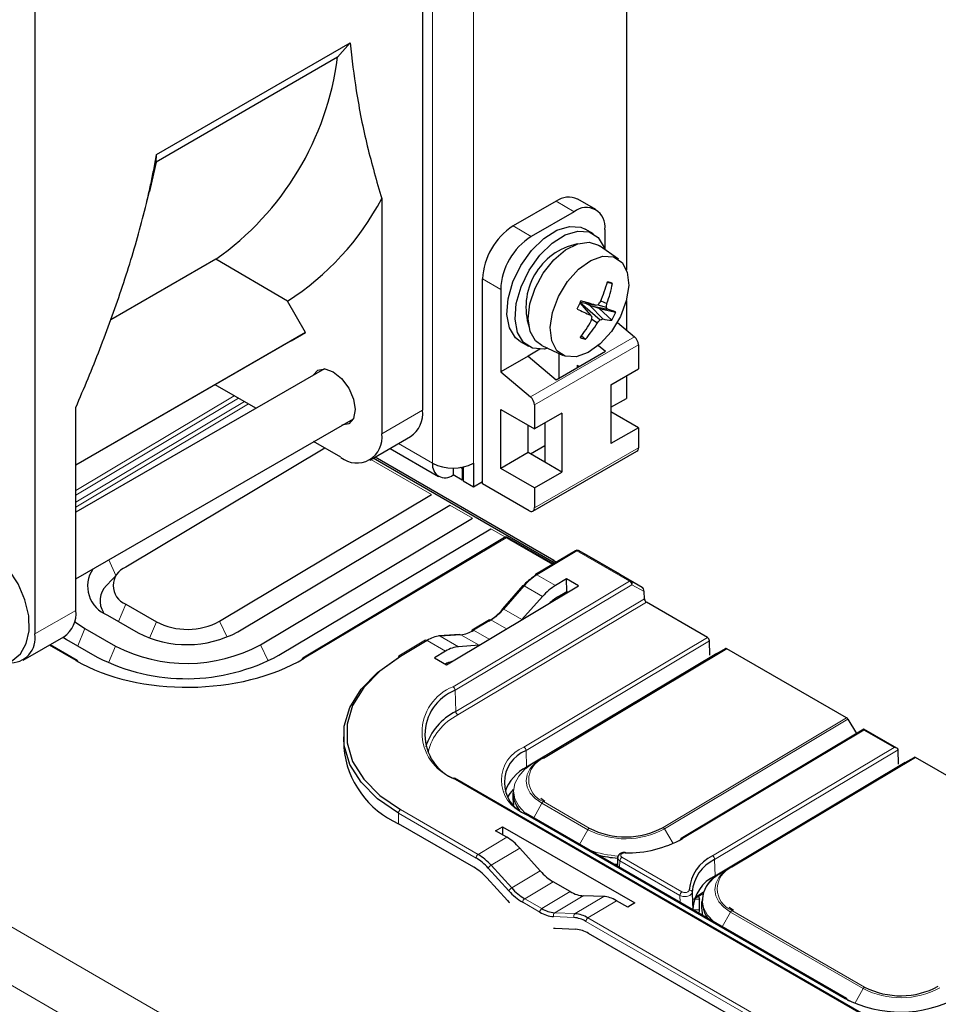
# Paper-space layout 'Blatt4' of a CAD drawing. Header units: millimetres. Extents: x 5 to 418, y 2 to 292.
# Tile 49 of 70: x 121 to 137, y 184 to 201. Entities that reach past the tile are written whole.
import ezdxf

# ---------------------------------------------------------------- set-up
doc = ezdxf.new("R2010")
doc.units = ezdxf.units.MM

psp = doc.layouts.new('Blatt4')

# ---------------------------------------------------------------- linework, layer by layer
at = {"color": 7, "linetype": 'Continuous', "lineweight": 18}
for p, q in [((128.598, 193.378), (128.598, 212.158)), ((129.305, 212.158), (129.305, 193.378)), ((87.581, 204.8), (130.346, 180.112)), ((129.912, 179.351), (87.147, 204.039)), ((131.052, 197.739), (130.738, 197.92)), ((130.308, 197.309), (129.993, 197.491)), ((129.778, 196.39), (129.463, 196.572)), ((132.098, 195.569), (130.293, 194.527)), ((132.166, 195.43), (130.361, 194.388)), ((122.411, 192.905), (125.159, 194.547)), ((125.229, 194.506), (122.411, 192.823)), ((122.411, 192.7), (125.333, 194.446)), ((125.403, 194.406), (122.411, 192.618)), ((127.714, 193.888), (128.421, 194.297)), ((128.598, 193.378), (128.007, 193.719)), ((132.166, 193.646), (130.361, 192.604)), ((128.579, 192.835), (127.528, 193.443)), ((129.287, 192.427), (128.898, 192.652)), ((129.861, 192.095), (129.605, 192.243)), ((129.87, 192.087), (126.37, 189.996)), ((130.675, 191.622), (129.87, 192.087)), ((131.1, 191.858), (130.405, 191.443)), ((132.013, 191.331), (131.1, 191.858)), ((131.125, 191.861), (132.038, 191.334)), ((131.312, 191.76), (131.125, 191.861)), ((123.106, 191.432), (122.985, 191.704)), ((130.666, 191.673), (130.701, 191.693)), ((130.727, 191.258), (130.405, 191.443)), ((128.952, 189.502), (132.013, 191.331)), ((132.049, 191.271), (128.988, 189.442)), ((130.182, 191.252), (129.83, 190.85)), ((130.503, 191.067), (130.182, 191.252)), ((132.038, 191.334), (132.229, 191.231)), ((132.265, 191.154), (132.049, 191.271)), ((123.277, 190.934), (123.151, 190.633)), ((128.999, 189.073), (132.269, 191.027)), ((132.305, 190.967), (129.035, 189.013)), ((121.703, 190.419), (122.411, 190.827)), ((130.147, 190.667), (129.83, 190.85)), ((123.808, 190.628), (123.689, 190.345)), ((124.904, 190.639), (125.034, 190.363)), ((129.606, 190.66), (129.309, 190.482)), ((129.876, 190.504), (129.606, 190.66)), ((122.57, 190.512), (122.444, 190.211)), ((129.084, 190.405), (128.726, 190.382)), ((129.047, 190.197), (128.726, 190.382)), ((129.402, 190.221), (129.084, 190.405)), ((129.579, 190.326), (129.309, 190.482)), ((130.181, 188.456), (133.362, 190.357)), ((122.41, 189.956), (121.949, 190.222)), ((123.101, 190.206), (122.979, 189.915)), ((125.611, 190.231), (125.745, 189.949)), ((128.501, 190.305), (128.039, 190.029)), ((128.822, 190.12), (128.501, 190.305)), ((133.398, 190.296), (130.217, 188.396)), ((130.493, 188.264), (133.674, 190.165)), ((133.699, 190.162), (130.518, 188.261)), ((132.689, 189.581), (132.691, 189.58)), ((128.999, 189.073), (128.988, 189.442)), ((131.452, 188.842), (131.453, 188.841)), ((132.592, 187.064), (135.774, 188.964)), ((135.799, 188.938), (132.617, 187.037)), ((136.075, 188.749), (132.929, 186.869)), ((136.597, 188.448), (136.075, 188.749)), ((130.225, 188.109), (130.217, 188.396)), ((133.451, 186.568), (136.597, 188.448)), ((136.668, 188.408), (133.487, 186.508)), ((130.341, 188.176), (130.493, 188.264)), ((133.763, 186.376), (136.945, 188.277)), ((136.97, 188.274), (133.788, 186.373)), ((130.225, 188.082), (130.225, 188.109)), ((142.387, 180.161), (128.952, 187.917)), ((135.959, 187.693), (135.961, 187.692)), ((130.35, 187.229), (130.493, 187.483)), ((131.289, 187.024), (130.493, 187.483)), ((130.518, 187.51), (131.313, 187.051)), ((128.008, 187.128), (128.005, 187.31)), ((129.35, 186.533), (128.005, 187.31)), ((128.039, 187.372), (129.385, 186.595)), ((135.749, 184.094), (130.181, 187.309)), ((131.145, 186.77), (131.289, 187.024)), ((132.766, 186.785), (132.617, 187.037)), ((129.883, 186.892), (129.385, 186.595)), ((130.108, 186.706), (129.61, 186.408)), ((131.845, 186.485), (131.84, 186.368)), ((132.884, 185.885), (131.845, 186.485)), ((131.879, 186.546), (132.919, 185.946)), ((133.496, 186.221), (133.487, 186.508)), ((129.919, 185.964), (129.56, 186.359)), ((129.61, 186.408), (129.969, 186.013)), ((130.463, 186.309), (129.969, 186.013)), ((133.612, 186.288), (133.763, 186.376)), ((130.687, 186.122), (130.194, 185.827)), ((130.985, 185.95), (130.491, 185.656)), ((133.145, 185.851), (133.291, 185.938)), ((130.456, 185.594), (130.159, 185.766)), ((130.194, 185.827), (130.491, 185.656)), ((131.209, 185.878), (130.714, 185.583)), ((131.564, 185.865), (131.067, 185.568)), ((131.788, 185.793), (131.29, 185.495)), ((132.888, 185.763), (132.884, 185.885)), ((130.714, 185.583), (131.067, 185.568)), ((133.62, 185.341), (133.763, 185.595)), ((136.062, 184.269), (133.763, 185.595)), ((133.788, 185.622), (136.086, 184.295)), ((131.047, 185.501), (130.694, 185.517)), ((138.189, 181.431), (131.255, 185.433)), ((131.29, 185.495), (138.224, 181.492)), ((135.917, 184.012), (136.062, 184.269))]:
    psp.add_line(p, q, dxfattribs=at)
at = {"color": 7, "linetype": 'Continuous', "lineweight": 25}
for p, q in [((128.421, 211.444), (128.421, 194.297)), ((131.957, 209.67), (131.957, 196.732)), ((121.703, 207.566), (121.703, 190.419)), ((123.809, 198.728), (127.165, 200.665)), ((126.949, 200.417), (127.165, 200.665)), ((126.949, 200.417), (123.802, 198.6)), ((123.802, 198.6), (123.809, 198.728)), ((123.802, 198.6), (123.691, 198.09)), ((123.578, 197.65), (123.691, 198.09)), ((127.714, 197.966), (127.714, 193.888)), ((130.738, 197.92), (129.993, 197.491)), ((131.427, 197.776), (131.113, 197.957)), ((131.052, 197.739), (130.308, 197.309)), ((131.384, 197.355), (131.243, 197.437)), ((131.583, 197.432), (131.583, 197.087)), ((131.823, 196.913), (131.489, 197.149)), ((124.837, 196.914), (123.017, 195.864)), ((126.081, 196.189), (124.837, 196.914)), ((129.463, 193.02), (129.463, 196.572)), ((131.626, 196.516), (131.717, 196.495)), ((129.778, 196.39), (129.778, 194.962)), ((126.395, 195.645), (126.081, 196.189)), ((131.152, 196.156), (131.337, 195.946)), ((131.156, 196.163), (131.501, 195.866)), ((131.159, 196.171), (131.421, 196.118)), ((131.324, 196.115), (131.242, 196.154)), ((131.516, 196.196), (131.618, 196.149)), ((131.957, 196.197), (131.957, 195.688)), ((131.324, 196.115), (131.629, 196.051)), ((131.324, 196.115), (131.546, 195.879)), ((131.487, 196.062), (131.324, 196.115)), ((131.46, 196.126), (131.607, 196.084)), ((131.487, 196.062), (131.773, 195.998)), ((131.487, 196.062), (131.705, 195.857)), ((131.355, 195.874), (131.456, 195.814)), ((131.8, 195.82), (132.098, 195.569)), ((126.395, 195.645), (122.411, 193.345)), ((126.145, 195.501), (126.395, 195.645)), ((126.145, 195.501), (122.411, 193.345)), ((130.118, 195.488), (130.259, 195.406)), ((131.181, 195.587), (131.246, 195.527)), ((130.457, 195.354), (130.253, 195.236)), ((130.49, 195.419), (130.862, 195.248)), ((130.739, 194.826), (131.593, 195.319)), ((131.473, 195.42), (131.593, 195.319)), ((132.166, 195.43), (132.166, 195.013)), ((130.253, 195.236), (129.778, 194.962)), ((130.253, 195.236), (130.739, 194.826)), ((130.792, 194.856), (130.792, 195.28)), ((126.723, 195.016), (122.411, 192.527)), ((129.778, 194.962), (130.293, 194.527)), ((131.107, 195.076), (131.14, 195.057)), ((131.107, 195.038), (131.107, 195.076)), ((131.69, 194.739), (132.166, 195.013)), ((131.957, 194.893), (131.957, 194.5)), ((125.534, 194.33), (124.825, 194.739)), ((131.69, 194.739), (131.69, 193.718)), ((131.69, 194.347), (131.957, 194.5)), ((122.411, 190.827), (122.411, 194.342)), ((129.778, 193.288), (129.778, 194.308)), ((129.778, 194.308), (130.361, 193.972)), ((130.361, 194.388), (130.361, 193.972)), ((122.411, 191.372), (127.223, 194.15)), ((130.837, 194.246), (130.361, 193.972)), ((130.837, 194.246), (130.837, 193.225)), ((132.166, 193.993), (131.69, 194.267)), ((130.253, 193.562), (130.253, 194.034)), ((130.545, 194.078), (130.545, 193.394)), ((132.166, 193.993), (131.69, 193.718)), ((132.166, 193.993), (132.166, 193.646)), ((127.507, 193.43), (128.214, 193.839)), ((126.729, 193.64), (123.277, 191.578)), ((127.007, 193.48), (126.534, 193.753)), ((127.86, 193.635), (128.701, 193.149)), ((130.292, 193.54), (130.545, 193.686)), ((130.666, 191.673), (127.564, 193.464)), ((130.701, 191.693), (127.6, 193.484)), ((130.253, 193.562), (129.778, 193.288)), ((130.545, 193.394), (130.253, 193.562)), ((130.335, 192.547), (132.14, 193.589)), ((128.951, 193.293), (128.951, 193.174)), ((129.11, 193.286), (129.081, 193.303)), ((129.128, 193.296), (129.11, 193.286)), ((129.11, 193.286), (129.11, 193.082)), ((129.128, 193.312), (129.128, 193.072)), ((129.305, 193.378), (129.305, 192.97)), ((130.361, 192.951), (129.778, 193.288)), ((130.837, 193.225), (130.545, 193.394)), ((129.11, 193.082), (128.951, 193.174)), ((129.128, 193.092), (129.11, 193.082)), ((130.361, 192.951), (130.837, 193.225)), ((129.128, 193.072), (129.305, 192.97)), ((129.305, 192.97), (129.463, 193.061)), ((130.273, 192.553), (129.463, 193.02)), ((130.361, 192.951), (130.361, 192.604)), ((124.904, 190.639), (128.579, 192.835)), ((125.222, 190.456), (128.898, 192.652)), ((125.611, 190.231), (129.287, 192.427)), ((125.929, 190.047), (129.605, 192.243)), ((129.845, 192.089), (126.345, 189.998)), ((130.69, 191.631), (129.896, 192.09)), ((131.075, 191.861), (130.38, 191.446)), ((131.312, 191.761), (131.124, 191.862)), ((131.125, 191.861), (131.124, 191.862)), ((131.843, 191.454), (131.312, 191.76)), ((130.711, 191.643), (130.666, 191.673)), ((130.701, 191.693), (130.746, 191.664)), ((123.137, 191.464), (122.941, 191.259)), ((130.92, 191.373), (130.727, 191.258)), ((131.129, 191.252), (130.92, 191.373)), ((130.924, 191.154), (130.92, 191.373)), ((131.843, 191.454), (132.229, 191.231)), ((128.838, 189.884), (131.129, 191.252)), ((130.16, 191.258), (129.808, 190.856)), ((130.503, 191.067), (130.147, 190.667)), ((130.77, 191.063), (130.924, 191.154)), ((130.924, 191.154), (130.945, 191.142)), ((132.269, 191.027), (132.265, 191.154)), ((123.277, 190.934), (123.808, 190.628)), ((133.362, 190.357), (132.305, 190.967)), ((122.959, 190.744), (123.49, 190.438)), ((122.388, 190.636), (122.57, 190.512)), ((129.581, 190.662), (129.284, 190.484)), ((121.496, 189.961), (122.203, 190.369)), ((122.189, 190.36), (122.252, 190.322)), ((122.57, 190.512), (123.101, 190.206)), ((129.067, 190.409), (128.708, 190.387)), ((122.436, 189.959), (121.964, 190.231)), ((122.252, 190.322), (122.783, 190.016)), ((128.476, 190.308), (128.014, 190.032)), ((129.402, 190.221), (129.047, 190.197)), ((133.406, 190.05), (133.398, 190.296)), ((128.822, 190.12), (128.629, 190.004)), ((133.523, 190.077), (130.341, 188.176)), ((133.053, 189.799), (133.406, 190.01)), ((133.523, 190.077), (133.674, 190.165)), ((135.774, 188.964), (133.699, 190.162)), ((128.629, 190.004), (128.838, 189.884)), ((132.823, 189.661), (133.053, 189.799)), ((133.054, 189.797), (133.053, 189.799)), ((131.816, 189.06), (132.823, 189.661)), ((132.643, 189.552), (132.641, 189.553)), ((132.676, 189.573), (132.678, 189.572)), ((132.824, 189.66), (132.823, 189.661)), ((132.435, 189.427), (132.433, 189.428)), ((131.586, 188.922), (131.816, 189.06)), ((131.816, 189.06), (131.817, 189.058)), ((131.286, 188.743), (131.586, 188.922)), ((131.438, 188.834), (131.44, 188.833)), ((131.586, 188.922), (131.587, 188.92)), ((135.799, 188.938), (135.946, 188.689)), ((131.286, 188.743), (130.225, 188.109)), ((131.286, 188.74), (131.286, 188.743)), ((131.296, 188.749), (131.301, 188.75)), ((136.076, 188.766), (132.904, 186.871)), ((136.648, 188.436), (136.076, 188.766)), ((127.053, 188.633), (127.056, 188.451)), ((136.676, 188.162), (136.668, 188.408)), ((136.793, 188.189), (133.612, 186.288)), ((136.793, 188.189), (136.945, 188.277)), ((140.547, 186.209), (136.97, 188.274)), ((136.324, 187.911), (136.676, 188.122)), ((142.413, 180.164), (128.978, 187.92)), ((136.094, 187.774), (136.324, 187.911)), ((136.324, 187.909), (136.324, 187.911)), ((129.988, 187.666), (129.987, 187.559)), ((135.086, 187.172), (136.094, 187.774)), ((135.914, 187.664), (135.912, 187.665)), ((135.946, 187.685), (135.948, 187.684)), ((136.095, 187.772), (136.094, 187.774)), ((130.543, 187.513), (130.471, 187.562)), ((135.705, 187.539), (135.703, 187.54)), ((135.775, 184.097), (130.206, 187.312)), ((129.31, 186.376), (128.008, 187.128)), ((134.857, 187.034), (135.086, 187.172)), ((135.086, 187.172), (135.087, 187.17)), ((129.69, 187.004), (129.811, 187.076)), ((129.883, 186.892), (129.69, 187.004)), ((129.811, 187.076), (132.102, 185.753)), ((129.811, 187.076), (129.811, 186.934)), ((133.496, 186.221), (134.857, 187.034)), ((134.857, 187.032), (134.857, 187.034)), ((134.857, 187.034), (134.857, 187.033)), ((130.463, 186.309), (130.108, 186.706)), ((131.735, 186.429), (131.798, 186.424)), ((131.805, 186.541), (131.8, 186.392)), ((129.535, 186.19), (129.893, 185.795)), ((130.985, 185.95), (130.687, 186.122)), ((133.137, 185.83), (133.283, 185.917)), ((131.564, 185.865), (131.209, 185.878)), ((131.982, 185.681), (131.788, 185.793)), ((132.102, 185.753), (131.982, 185.681)), ((133.222, 185.821), (133.114, 185.816)), ((133.209, 185.873), (133.222, 185.821)), ((133.222, 185.636), (133.222, 185.821)), ((133.258, 185.778), (133.258, 185.671)), ((133.108, 185.648), (133.105, 185.638)), ((133.222, 185.636), (133.118, 185.631)), ((133.221, 185.571), (133.222, 185.636)), ((133.814, 185.625), (133.741, 185.674)), ((130.725, 185.314), (131.078, 185.299)), ((138.149, 181.273), (131.301, 185.226)), ((135.785, 184.075), (135.821, 184.056))]:
    psp.add_line(p, q, dxfattribs=at)
at = {"color": 7, "linetype": 'Continuous', "lineweight": 25, "flags": 128}
for points in [[(130.118, 195.488), (130.034, 195.553), (129.93, 195.725), (129.886, 195.956), (129.906, 196.229), (129.99, 196.52), (130.129, 196.806), (130.313, 197.065), (130.527, 197.275), (130.753, 197.419), (130.973, 197.485), (131.169, 197.469), (131.243, 197.437)], [(130.332, 195.374), (130.175, 195.472), (130.071, 195.643), (130.027, 195.875), (130.048, 196.147), (130.131, 196.438), (130.27, 196.725), (130.454, 196.983), (130.668, 197.193), (130.894, 197.337), (131.114, 197.404), (131.311, 197.387), (131.468, 197.29), (131.572, 197.118), (131.585, 197.081)], [(130.49, 195.419), (130.383, 195.497), (130.29, 195.661), (130.256, 195.882), (130.285, 196.14), (130.375, 196.412), (130.516, 196.674), (130.698, 196.903), (130.903, 197.078), (131.113, 197.184), (131.31, 197.211), (131.476, 197.157), (131.489, 197.149)], [(130.898, 195.234), (130.753, 195.329), (130.663, 195.5), (130.636, 195.729), (130.677, 195.994), (130.78, 196.268), (130.936, 196.526), (131.128, 196.742), (131.34, 196.894), (131.549, 196.968), (131.735, 196.956), (131.881, 196.86), (131.971, 196.69), (131.997, 196.461), (131.956, 196.196), (131.853, 195.921), (131.698, 195.664), (131.505, 195.448), (131.293, 195.296), (131.084, 195.222), (130.898, 195.234)], [(130.597, 195.37), (130.529, 195.358), (130.332, 195.374)], [(126.526, 194.902), (126.605, 194.992), (126.729, 195.016), (126.874, 194.965), (127.02, 194.848), (127.143, 194.681), (127.225, 194.491), (127.254, 194.307)], [(127.254, 194.307), (127.225, 194.155), (127.143, 194.061), (127.026, 194.036)], [(120.69, 189.946), (120.899, 189.879), (121.107, 189.877), (121.292, 189.941), (121.45, 190.075), (121.552, 190.255), (121.6, 190.474), (121.594, 190.732), (121.528, 191.012), (121.409, 191.288), (121.245, 191.543), (121.045, 191.761), (120.819, 191.928), (120.597, 192.021), (120.549, 192.033), (120.549, 192.033)], [(129.81, 190.843), (129.807, 190.848), (129.807, 190.852), (129.807, 190.855), (129.808, 190.856)], [(128.005, 187.31), (127.641, 187.561), (127.357, 187.846), (127.164, 188.157), (127.065, 188.484), (127.065, 188.817), (127.163, 189.145), (127.357, 189.46), (127.64, 189.751), (128.004, 190.009)], [(128.039, 190.029), (127.681, 189.775), (127.402, 189.488), (127.211, 189.179), (127.114, 188.855), (127.114, 188.527), (127.211, 188.206), (127.402, 187.9), (127.681, 187.619), (128.039, 187.372)], [(130.316, 188.118), (130.376, 188.179), (130.493, 188.264)], [(129.992, 187.721), (129.937, 187.652), (129.898, 187.588)], [(129.987, 187.559), (129.987, 187.557), (130, 187.455)], [(133.586, 186.23), (133.646, 186.291), (133.763, 186.376)], [(129.893, 185.795), (129.92, 185.766), (129.928, 185.759)], [(133.258, 185.671), (133.258, 185.669), (133.279, 185.538)], [(130.692, 185.318), (130.699, 185.317), (130.725, 185.314)]]:
    psp.add_lwpolyline(points, dxfattribs=at)
at = {"color": 7, "linetype": 'Continuous', "lineweight": 18, "flags": 128}
for points in [[(130.16, 191.258), (130.162, 191.259), (130.165, 191.259), (130.17, 191.258), (130.176, 191.256), (130.182, 191.252)], [(129.808, 190.856), (129.809, 190.857), (129.813, 190.857), (129.817, 190.856), (129.823, 190.854), (129.83, 190.85)], [(130.341, 188.176), (130.197, 188.072), (130.09, 187.953), (130.024, 187.825), (130.002, 187.692), (130.024, 187.559), (130.09, 187.432), (130.197, 187.316), (130.215, 187.301)], [(130.493, 187.483), (130.376, 187.566), (130.289, 187.66), (130.236, 187.763), (130.218, 187.871), (130.236, 187.979), (130.289, 188.083), (130.316, 188.118)], [(133.612, 186.288), (133.468, 186.184), (133.361, 186.065), (133.295, 185.937), (133.272, 185.804), (133.295, 185.671), (133.361, 185.544), (133.465, 185.43)], [(133.763, 185.595), (133.647, 185.678), (133.56, 185.772), (133.506, 185.875), (133.488, 185.983), (133.506, 186.091), (133.56, 186.195), (133.586, 186.23)]]:
    psp.add_lwpolyline(points, dxfattribs=at)
at = {"color": 7, "linetype": 'Continuous', "lineweight": 25}
for centre, radius, start, end in [((121.932, 201.054), 5.057, 305.0583, 352.7631), ((123.54, 200.162), 4.717, 302.6026, 332.2531), ((130.957, 197.614), 0.377, 65.6929, 125.6176), ((131.259, 197.485), 0.328, 350.786, 129.2033), ((130.615, 196.52), 1.153, 122.6055, 177.3945), ((130.929, 196.338), 1.153, 122.6055, 177.3945), ((131.334, 196.085), 1.119, 102.0174, 197.988), ((128.67, 197.356), 3.073, 337.5629, 344.2866), ((129.661, 196.891), 2.093, 339.2362, 349.1189), ((129.328, 189.258), 7.622, 71.7328, 72.4264), ((128.339, 197.482), 3.11, 332.6393, 335.5259), ((127.249, 182.576), 14.17, 72.8765, 73.9368), ((129.128, 197.883), 2.927, 323.18, 324.5078), ((132.417, 198.663), 2.924, 243.2577, 248.3323), ((130.77, 199.504), 3.447, 280.8821, 281.7279), ((129.76, 196.44), 1.881, 349.0914, 351.0729), ((130.705, 195.456), 1.1, 32.766, 34.8561), ((130.729, 193.381), 2.818, 68.2511, 71.3698), ((129.84, 196.851), 2.113, 331.9583, 336.2069), ((128.895, 197.231), 2.816, 323.4738, 330.6006), ((129.731, 196.853), 2.013, 318.7833, 328.9254), ((120.578, 187.784), 13.505, 36.992, 37.185), ((128.77, 196.569), 2.677, 344.3896, 345.744), ((129.933, 197.185), 2.049, 317.9942, 319.9158), ((131.211, 196.955), 1.127, 284.9027, 287.2739), ((131.719, 196.555), 0.698, 255.6365, 268.848), ((131.704, 197.095), 1.634, 250.4616, 253.6977), ((131.97, 195.42), 0.196, 2.9325, 49.5401), ((130.166, 194.378), 0.196, 2.9325, 49.5401), ((127.945, 194.236), 0.48, 304.0564, 7.2558), ((127.283, 193.818), 0.437, 230.7967, 9.214), ((132.107, 193.638), 0.0599, 304.0564, 7.2558), ((128.813, 193.343), 0.218, 170.786, 309.2033), ((128.951, 194.06), 0.769, 242.6097, 297.3903), ((130.307, 192.595), 0.0546, 230.7967, 9.214), ((129.871, 192.046), 0.05, 60.0027, 120.856), ((131.101, 191.818), 0.05, 61.7262, 120.856), ((123.405, 191.256), 0.346, 111.6306, 248.3843), ((123.149, 191.244), 0.534, 146.0472, 249.199), ((130.838, 190.666), 0.89, 121.6531, 139.3761), ((130.906, 190.632), 0.953, 121.6531, 139.3761), ((130.395, 191.426), 0.0245, 126.6526, 186.6799), ((123.216, 190.991), 0.384, 135.8472, 211.9719), ((132.347, 191.033), 0.0782, 184.2558, 237.4711), ((121.935, 190.766), 0.48, 304.0564, 7.2558), ((129.038, 191.505), 1.017, 301.6531, 319.3761), ((129.106, 191.471), 0.953, 301.6531, 319.3761), ((124.345, 191.671), 1.174, 242.7373, 298.4124), ((121.281, 190.346), 0.428, 265.4147, 9.7963), ((124.339, 192.087), 1.855, 242.7373, 298.4124), ((128.774, 189.875), 0.51, 95.4131, 122.3841), ((128.71, 190.356), 0.0308, 59.1679, 93.2602), ((129.036, 190.912), 0.51, 275.4131, 302.3841), ((129.299, 190.465), 0.0245, 126.6526, 186.6799), ((133.32, 190.291), 0.0782, 4.2558, 57.4711), ((124.332, 192.595), 2.688, 242.7373, 298.4124), ((124.326, 193.011), 3.369, 242.7373, 298.4124), ((128.029, 190.012), 0.0245, 126.6526, 186.6799), ((133.685, 190.142), 0.025, 54.1907, 113.9382), ((122.421, 189.938), 0.0251, 354.3177, 54.3701), ((126.359, 189.978), 0.0245, 126.6526, 186.6799), ((129.294, 188.67), 0.83, 111.6306, 248.3843), ((129.458, 188.155), 1.027, 116.5405, 162.7615), ((135.735, 188.902), 0.0737, 29.4671, 58.0767), ((128.655, 188.598), 1.606, 185.2337, 246.2259), ((130.436, 187.843), 0.595, 111.6306, 248.3843), ((136.955, 188.254), 0.025, 54.1907, 113.9382), ((130.557, 187.447), 0.74, 116.6479, 161.6474), ((130.455, 187.674), 0.467, 180.9545, 222.1064), ((130.192, 187.292), 0.0243, 356.3672, 55.0254), ((131.941, 188.268), 1.369, 242.7373, 298.4124), ((131.968, 188.608), 1.987, 268.9958, 298.9199), ((132.919, 186.852), 0.0241, 126.3095, 185.6627), ((128.896, 185.775), 0.955, 41.5826, 59.1803), ((131.986, 186.624), 0.0521, 171.7057, 182.2093), ((128.894, 185.768), 0.891, 41.5826, 59.1803), ((131.921, 188.352), 1.824, 255.4262, 266.381), ((133.754, 185.927), 0.709, 115.2781, 175.788), ((133.779, 185.89), 0.683, 115.2781, 175.788), ((128.821, 185.556), 0.955, 41.5826, 59.1803), ((133.79, 185.785), 0.517, 111.3365, 215.2458), ((133.783, 185.61), 0.676, 115.1327, 176.7323), ((130.681, 186.64), 1.018, 221.5826, 239.1803), ((130.683, 186.647), 0.955, 221.5826, 239.1803), ((130.735, 186.048), 0.533, 238.4109, 265.6003), ((130.752, 186.081), 0.499, 238.4109, 265.6003), ((131.011, 185.036), 0.466, 58.4109, 85.6003), ((131.028, 185.07), 0.499, 58.4109, 85.6003), ((131.04, 184.801), 0.499, 58.4109, 85.6003), ((136.714, 185.513), 1.369, 242.7373, 298.4124), ((136.707, 185.953), 2.091, 242.7373, 298.4124), ((135.761, 184.077), 0.0243, 356.3672, 55.0254)]:
    psp.add_arc(centre, radius, start, end, dxfattribs=at)
at = {"color": 7, "linetype": 'Continuous', "lineweight": 18}
for centre, radius, start, end in [((129.855, 192.068), 0.0237, 52.3813, 116.3986), ((129.885, 192.068), 0.0243, 64.3317, 128.3121), ((131.085, 191.838), 0.0244, 53.3993, 115.3806), ((131.115, 191.837), 0.0258, 67.5389, 126.4193), ((130.391, 191.424), 0.0244, 53.3993, 115.3806), ((132.028, 191.31), 0.0258, 67.5389, 126.4193), ((131.971, 191.265), 0.0782, 4.2558, 57.4711), ((132.011, 191.297), 0.0464, 325.9481, 53.396), ((129.592, 190.64), 0.0244, 53.3993, 115.3806), ((129.068, 190.378), 0.0308, 59.1679, 93.2602), ((129.295, 190.462), 0.0244, 53.3993, 115.3806), ((128.486, 190.286), 0.0244, 53.3993, 115.3806), ((128.025, 190.01), 0.0244, 53.3993, 115.3806), ((122.425, 189.937), 0.0243, 64.3317, 128.3121), ((126.355, 189.977), 0.0237, 52.3813, 116.3986), ((129.267, 188.71), 0.853, 111.6306, 248.3843), ((128.91, 189.436), 0.0782, 4.2558, 57.4711), ((129.466, 188.138), 0.975, 116.1755, 166.6269), ((129.077, 189.079), 0.0782, 184.2558, 237.4711), ((130.408, 187.882), 0.617, 111.6306, 248.3843), ((130.139, 188.39), 0.0782, 4.2558, 57.4711), ((130.667, 187.886), 0.404, 111.6306, 248.3843), ((130.503, 188.241), 0.025, 54.1907, 113.9382), ((128.968, 187.897), 0.0251, 65.4516, 127.1922), ((130.557, 187.449), 0.0731, 122.7219, 151.6512), ((128.082, 187.307), 0.0768, 123.1772, 177.9776), ((130.196, 187.289), 0.0251, 65.4516, 127.1922), ((131.353, 186.989), 0.0731, 122.7219, 151.6512), ((131.94, 188.289), 1.423, 242.7373, 298.4124), ((132.553, 187.001), 0.0737, 29.4671, 58.0767), ((132.915, 186.849), 0.0245, 53.4653, 115.3146), ((129.427, 186.53), 0.0768, 123.1772, 177.9776), ((131.914, 188.306), 1.741, 249.9222, 266.8803), ((131.922, 186.481), 0.077, 123.2297, 177.3477), ((133.409, 186.502), 0.0782, 4.2558, 57.4711), ((129.686, 186.282), 0.148, 120.9779, 148.3671), ((133.937, 185.998), 0.404, 111.6306, 248.3843), ((133.773, 186.353), 0.025, 54.1907, 113.9382), ((130.045, 185.887), 0.148, 120.9779, 148.3671), ((132.961, 185.881), 0.077, 123.2297, 177.3477), ((133.052, 185.933), 0.046, 8.6431, 96.3169), ((130.236, 185.763), 0.0768, 123.1772, 177.9776), ((130.533, 185.591), 0.0768, 123.1772, 177.9776), ((130.748, 185.537), 0.0574, 126.1802, 200.5428), ((133.828, 185.561), 0.0731, 122.7219, 151.6512), ((131.101, 185.521), 0.0574, 126.1802, 200.5428), ((131.332, 185.431), 0.0768, 123.1772, 177.9776), ((136.126, 184.234), 0.0731, 122.7219, 151.6512), ((136.713, 185.533), 1.423, 242.7373, 298.4124), ((135.764, 184.074), 0.0251, 65.4516, 127.1922)]:
    psp.add_arc(centre, radius, start, end, dxfattribs=at)
at = {"color": 7, "linetype": 'Continuous', "lineweight": 25}
for centre, major_axis, ratio, start_param, end_param in [((130.727, 190.656), (0.384, 0.644), 0.567049, 0.811046, 1.247378), ((132.23, 191.174), (-0.0178, 0.0603), 0.507066, 4.23511, 5.793565), ((130.77, 190.461), (0.384, 0.644), 0.567049, 0.811046, 1.098089), ((128.822, 189.518), (0.384, 0.644), 0.567049, 0.374713, 0.811046), ((124.39, 191.139), (2.8, 0.043), 0.587275, 3.917956, 5.488752), ((128.779, 189.272), (0.384, 0.644), 0.567049, 0.524003, 0.737187), ((136.076, 188.708), (-0.0004, 0.058), 0.007557, 0.004438, 0.798332), ((136.598, 188.407), (0.0707, 0.0005), 0.572322, 0.021891, 1.575234), ((136.633, 188.387), (0.0243, 0.0437), 0.587545, 5.506275, 5.523728), ((129.883, 186.28), (-0.375, 0.65), 0.577382, 5.061688, 5.498021), ((130.687, 186.735), (-0.375, 0.65), 0.577382, 1.920096, 2.356428), ((130.985, 186.563), (-0.375, 0.65), 0.577382, 2.356428, 2.79276), ((131.788, 185.18), (-0.375, 0.65), 0.577382, 5.498021, 5.934353)]:
    psp.add_ellipse(centre, major_axis=major_axis, ratio=ratio, start_param=start_param, end_param=end_param, dxfattribs=at)
for points, knots in [([(127.165, 200.665), (127.199, 200.386), (127.272, 199.77), (127.455, 198.867), (127.627, 198.267), (127.714, 197.966)], [0, 0, 0, 0, 0.292322, 0.645449, 1, 1, 1, 1]), ([(122.411, 194.342), (122.482, 194.511), (122.626, 194.849), (122.829, 195.358), (123.021, 195.869), (123.202, 196.384), (123.369, 196.903), (123.521, 197.424), (123.631, 197.858), (123.709, 198.204), (123.763, 198.465), (123.793, 198.639), (123.809, 198.728)], [0, 0, 0, 0, 0.115478, 0.231055, 0.346991, 0.46308, 0.581138, 0.69944, 0.81862, 0.878373, 0.938178, 1, 1, 1, 1]), ([(131.934, 186.63), (131.93, 186.63), (131.91, 186.632), (131.875, 186.622), (131.838, 186.602), (131.817, 186.574), (131.807, 186.552), (131.809, 186.54), (131.809, 186.539)], [0, 0, 0, 0, 0.068065, 0.331775, 0.584253, 0.792699, 0.98143, 1, 1, 1, 1]), ([(131.808, 186.539), (131.809, 186.542), (131.809, 186.548), (131.811, 186.553), (131.812, 186.555)], [0, 0, 0, 0, 0.5927114, 1, 1, 1, 1]), ([(133.097, 185.94), (133.099, 185.892), (133.103, 185.795), (133.106, 185.697), (133.108, 185.648)], [0, 0, 0, 0, 0.492909, 1, 1, 1, 1])]:
    psp.add_open_spline(points, degree=3, knots=knots, dxfattribs=at)
at = {"color": 7, "linetype": 'Continuous', "lineweight": 18}
for points, knots in [([(131.934, 186.622), (131.925, 186.621), (131.908, 186.62), (131.886, 186.612), (131.868, 186.601), (131.858, 186.587), (131.857, 186.572), (131.863, 186.557), (131.874, 186.55), (131.879, 186.546)], [0, 0, 0, 0, 0.142474, 0.284952, 0.427322, 0.569562, 0.711749, 0.853982, 1, 1, 1, 1]), ([(131.845, 186.485), (131.842, 186.486), (131.837, 186.49), (131.831, 186.495), (131.825, 186.5), (131.82, 186.506), (131.814, 186.514), (131.811, 186.522), (131.809, 186.53), (131.808, 186.535), (131.808, 186.538), (131.808, 186.539)], [0, 0, 0, 0, 0.104912, 0.210588, 0.318681, 0.427612, 0.530393, 0.737947, 0.843951, 0.946719, 1, 1, 1, 1]), ([(133.097, 185.94), (133.096, 185.932), (133.094, 185.915), (133.072, 185.893), (133.04, 185.876), (133.001, 185.866), (132.958, 185.864), (132.917, 185.87), (132.895, 185.88), (132.884, 185.885)], [0, 0, 0, 0, 0.145981, 0.288211, 0.430421, 0.572696, 0.715089, 0.857563, 1, 1, 1, 1]), ([(132.919, 185.946), (132.925, 185.943), (132.938, 185.937), (132.963, 185.933), (132.989, 185.934), (133.013, 185.94), (133.032, 185.95), (133.044, 185.964), (133.046, 185.974), (133.047, 185.979)], [0, 0, 0, 0, 0.142474, 0.284952, 0.427322, 0.569562, 0.711749, 0.853982, 1, 1, 1, 1])]:
    psp.add_open_spline(points, degree=3, knots=knots, dxfattribs=at)

doc.saveas('drawing.dxf')
